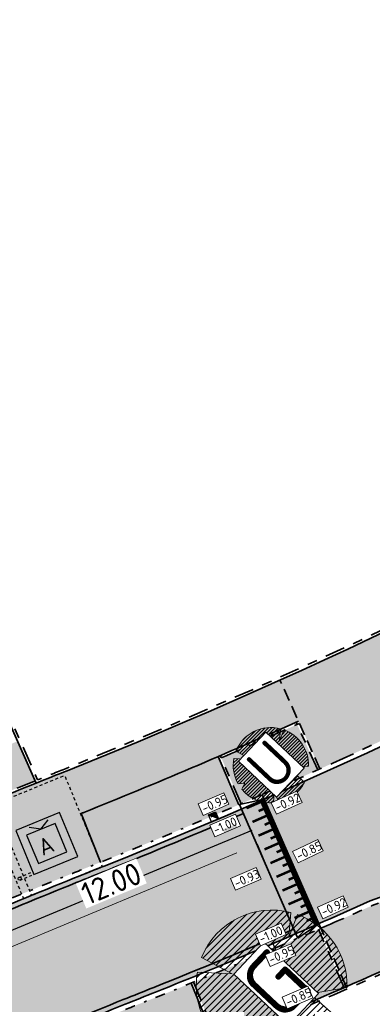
# Model space of a CAD drawing. Header units: metres. Extents: x 104013 to 108981, y 427946 to 428479.
# Tile 23 of 256: x 104537 to 104551, y 428292 to 428331. Entities that reach past the tile are written whole.
import ezdxf
from ezdxf.enums import TextEntityAlignment as Align

# ---------------------------------------------------------------- set-up
doc = ezdxf.new("R2010")
doc.units = ezdxf.units.M
for name, pattern in [('DASHED', [0.75, 0.5, -0.25]), ('DASHED2', [0.375, 0.25, -0.125]), ('VH-GELEIDEBAND', [6, 2, -2, 0, -2]), ('VH-OPSLUITBAND', [10, 4, -2, 2, -2]), ('VH-TROTTOIRBAND', [15, 5, -2, 2, -2, 2, -2])]:
    doc.linetypes.add(name, pattern=pattern)
doc.layers.get('DefPoints').update_dxf_attribs({"color": 211, "lineweight": 18})
for name, color, linetype, true_color in [('_BUURTONTSLUITINGSWEG', 30, 'Continuous', 0xff7f00), ('N-WE-VH-VERHARDING-AP_GROEN1', 7, 'Continuous', 0xdbffb8), ('N-WE-VH-VERHARDING-AP_INRIT (ELEMENT)', 7, 'Continuous', 0xa6a6a6), ('N-WE-VH-VERHARDING-AP_INRIT (TEGELS)', 7, 'Continuous', 0x787878), ('N-WE-VH-VERHARDING-AP_PARKEERPLAATS', 7, 'Continuous', 0x889692), ('N-WE-VH-VERHARDING-AP_RIJBAAN-ELEMENT', 7, 'Continuous', 0x7f4f3f), ('N-WE-VH-VERHARDING-AP_VOETPAD (TEGELS)', 7, 'Continuous', 0xdbdbdb)]:
    doc.layers.add(name, color=color, linetype=linetype, true_color=true_color)
for name, color, linetype, lineweight in [('B-XX-AL-M', 10, 'Continuous', 18), ("N-WE-GR-BOOM-S (Acer freemanii 'Armstrong')", 85, 'Continuous', 0), ('N-WE-GR-BOOM-S (Pyrus calleryana)', 16, 'Continuous', 0), ('N-WE-GR-SOORTAANDUIDING-T25 (BOMEN)', 7, 'Continuous', 0), ('N-WE-GW-HOOGTE_AFWERKHOOGTE-T25', 7, 'Continuous', 0), ('N-WE-IE-MEUBILAIR_WEGMEUBILAIR_HUISVUIL_OPSTELPLAATS-S', 7, 'Continuous', 25), ('N-WE-RI-HWA_KOLK_TROTTOIRKOLK-S', 150, 'Continuous', 25), ('N-WE-VH-GOOT-G', 170, 'Continuous', 35), ('N-WE-VH-KANTOPSLUITING_ELEMENT_INRIT-G', 7, 'DASHED', 35), ('N-WE-VH-KANTOPSLUITING_GELEIDEBAND-G', 20, 'VH-GELEIDEBAND', 35), ('N-WE-VH-KANTOPSLUITING_OPSLUITBAND-G', 150, 'VH-OPSLUITBAND', 35), ('N-WE-VH-KANTOPSLUITING_TROTTOIRBAND-G', 210, 'VH-TROTTOIRBAND', 35), ('N-WE-VH-PLATEAU_TALUD-S', 7, 'Continuous', 25), ('N-WE-VH-VERHARDING-G', 7, 'Continuous', 35)]:
    doc.layers.add(name, color=color, linetype=linetype, lineweight=lineweight)
doc.layers.add('MOL JUIST', color=10, linetype='Continuous')
doc.styles.add('NLCS-ISO', font='NLCS-ISO.ttf')
doc.styles.add('NLCS-ISO-M200-T25', font='NLCS-ISO.ttf', dxfattribs={"height": 0.5})
doc.styles.add('NLCS-ISO-M500-T18', font='NLCS-ISO.ttf', dxfattribs={"height": 0.9})
doc.styles.add('NLCS-ISO-M500-T25', font='NLCS-ISO.ttf', dxfattribs={"height": 1.25})
doc.dimstyles.new('NLCS-M500-T18-PIJL_L2_H1', dxfattribs={"dimscale": 0.5, "dimtxt": 0.9, "dimasz": 1.8, "dimexe": 2, "dimexo": 2, "dimgap": 0.7, "dimtad": 1, "dimzin": 0, "dimdsep": 46, "dimtxsty": 'NLCS-ISO-M500-T18', "dimcen": 2.5, "dimdle": 2, "dimclrd": 256, "dimclre": 256, "dimclrt": 10, "dimadec": 1, "dimazin": 0, "dimtfac": 1, "dimtofl": 0, "dimtmove": 0, "dimatfit": 3, "dimfxl": 2, "dimfxlon": 1, "dimtfill": 1, "dimtfillclr": 256, "dimtolj": 1, "dimtzin": 0, "dimlwd": -1, "dimlwe": -1, "dimarcsym": 0})

# ---------------------------------------------------------------- blocks, each defined once
blk = doc.blocks.new('*U739')
for points, const_width in [([(-0.0378998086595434, -0.09253974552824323), (-5.08131593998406, 1.972999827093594)], 0.2), ([(-4.917383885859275, 1.581620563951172), (-4.803716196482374, 1.8592527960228)], 0.09999999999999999), ([(-4.791308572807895, 1.097776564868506), (-4.526083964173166, 1.745585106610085)], 0.09999999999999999), ([(-4.362145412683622, 1.354221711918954), (-4.248477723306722, 1.631853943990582)], 0.09999999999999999), ([(-4.236070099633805, 0.8703777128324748), (-3.970845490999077, 1.518186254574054)], 0.09999999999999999), ([(-3.806906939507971, 1.126822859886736), (-3.693239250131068, 1.404455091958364)], 0.09999999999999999), ([(-3.680831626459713, 0.6429788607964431), (-3.415607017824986, 1.290787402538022)], 0.09999999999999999), ([(-3.251668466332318, 0.8994240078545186), (-3.138000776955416, 1.177056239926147)], 0.09999999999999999), ([(-3.125593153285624, 0.4155800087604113), (-2.860368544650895, 1.063388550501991)], 0.09999999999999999), ([(-2.696429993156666, 0.6720251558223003), (-2.582762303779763, 0.9496573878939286)], 0.09999999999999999), ([(-2.570354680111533, 0.1881811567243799), (-2.305130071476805, 0.8359896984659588)], 0.09999999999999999), ([(-2.141191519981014, 0.4446263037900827), (-2.027523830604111, 0.722258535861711)], 0.09999999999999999), ([(-2.015116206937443, -0.03921769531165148), (-1.749891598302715, 0.6085908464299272)], 0.09999999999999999), ([(-1.585953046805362, 0.217227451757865), (-1.472285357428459, 0.4948596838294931)], 0.09999999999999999), ([(-1.459877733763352, -0.2666165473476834), (-1.194653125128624, 0.3811919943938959)], 0.09999999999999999), ([(-1.030714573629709, -0.01017140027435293), (-0.9170468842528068, 0.2674608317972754)], 0.09999999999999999), ([(-0.904639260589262, -0.494015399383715), (-0.639414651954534, 0.1537931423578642)], 0.09999999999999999), ([(-0.4754761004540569, -0.2375702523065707), (-0.3618084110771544, 0.04006197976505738)], 0.09999999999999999), ([(-0.3494007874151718, -0.7214142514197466), (-0.08417617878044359, -0.07360570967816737)], 0.09999999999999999)]:
    blk.add_lwpolyline(points, dxfattribs=dict(const_width=const_width))
for points in [[(0, 0), (-5.04341613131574, 2.065539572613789)], [(-0.3789028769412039, -0.9254364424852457), (-5.422440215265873, 1.140078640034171)]]:
    blk.add_lwpolyline(points)
blk = doc.blocks.new('*U755')
for p, q in [((-0.9499999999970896, 0), (-0.9499999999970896, -1.900000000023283)), ((0.9499999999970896, 0), (-0.9499999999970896, 0)), ((0.9499999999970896, -1.900000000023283), (0.9499999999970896, 0)), ((0.617500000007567, -0.3325000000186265), (-0.617500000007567, -0.3325000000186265)), ((-0.617500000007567, -0.3325000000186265), (-0.617500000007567, -1.567500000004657)), ((0, -0.3325000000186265), (-0.4113620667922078, -0.09500000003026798)), ((0, -0.3325000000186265), (0.4113620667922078, -0.09500000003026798)), ((0.617500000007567, -1.567500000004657), (0.617500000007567, -0.3325000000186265)), ((-0.617500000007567, -1.567500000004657), (0.617500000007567, -1.567500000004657)), ((-0.9499999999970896, -1.900000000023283), (0.9499999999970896, -1.900000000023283))]:
    blk.add_line(p, q)
at = {"linetype": 'DASHED2', "ltscale": 0.5, "flags": 128}
blk.add_lwpolyline([(1.699999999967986, -2.650000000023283), (-1.700000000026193, -2.650000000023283), (-1.699999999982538, 1.300000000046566), (1.700000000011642, 1.299999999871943)], close=True, dxfattribs=at)
at = {"linetype": 'DASHED2', "ltscale": 0.2, "flags": 128}
for points in [[(-1.539999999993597, -1.779999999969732), (-0.9499999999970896, -1.779999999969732)], [(-1.539999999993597, -1.899999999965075), (-0.9499999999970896, -1.899999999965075)]]:
    blk.add_lwpolyline(points, dxfattribs=at)
blk.add_circle((-1.539999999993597, -1.839999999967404), 0.06)
at = {"style": 'NLCS-ISO'}
blk.add_text('A', height=0.6650000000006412, dxfattribs=at).set_placement((-0.06300000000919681, -1.020000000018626), align=Align.MIDDLE_CENTER)
blk = doc.blocks.new('SGR-BOOM_08')
h = blk.add_hatch()
h.set_pattern_fill('ANSI31', color=256, scale=0.1)
h.set_pattern_definition([(45, (0, 0), (-0.2245064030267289, 0.2245064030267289), [])])
h.paths.add_polyline_path([(1.729677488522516, 4.72825667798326), (1.139276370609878, 3.206509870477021), (1.287418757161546, 4.867314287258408, 0.3794379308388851), (-4.677869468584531, 1.861647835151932), (-2.630086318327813, 0.7854955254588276), (-4.954333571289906, 0.8959767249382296, 0.1748934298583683), (-4.384991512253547, -2.473872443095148), (-3.501537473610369, -2.418451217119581), (-3.897906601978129, -3.186615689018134, 0.2439594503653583), (0.3605688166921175, -5.021771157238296), (0.4192016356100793, -3.330164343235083), (0.9916979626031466, -4.936064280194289, 0.2301548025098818), (4.494088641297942, -2.269661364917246), (2.562831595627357, -0.5501398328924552), (5.033028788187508, -0.1296790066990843, 0.3219437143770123)])
h.paths.add_polyline_path([(0.15, 0, -1), (-0.15, 0, -1)], flags=16)
at = {"ltscale": 20, "flags": 128}
for points in [[(1.287419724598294, 4.867325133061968), (1.139276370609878, 3.206509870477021), (1.729681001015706, 4.728265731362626)], [(-4.954350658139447, 0.8959775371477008), (-2.630086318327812, 0.7854955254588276), (-4.677881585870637, 1.861654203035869)], [(5.033035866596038, -0.1296778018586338), (2.562831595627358, -0.5501398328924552), (4.494110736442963, -2.269681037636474)], [(-3.897908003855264, -3.186618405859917), (-3.501537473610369, -2.418451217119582), (-4.385006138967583, -2.473873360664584)], [(0.991715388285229, -4.936113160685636), (0.4192016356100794, -3.330164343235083), (0.3605683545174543, -5.021784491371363)]]:
    blk.add_lwpolyline(points, dxfattribs=at)
blk.add_lwpolyline([(5.033028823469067, -0.129677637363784, 0.3219436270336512), (1.729677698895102, 4.72825660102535, 0.3219436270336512)], format="xyb", dxfattribs=at)
blk.add_circle((0, 0), 0.15)
at = {"ltscale": 20}
for start, end in [(75.18440999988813, 158.298953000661), (169.7490490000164, 209.4302330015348), (281.3600670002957, 333.2046490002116), (219.2666920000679, 274.1068389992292)]:
    blk.add_arc((0, 0), 5.034699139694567, start, end, dxfattribs=at)
blk = doc.blocks.new('Trottoirkolk')
h = blk.add_hatch(color=256)
h.paths.add_polyline_path([(-0.02059036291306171, 0.1806648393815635), (0.003681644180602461, 0.1887333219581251), (0.2107676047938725, 0.02402117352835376), (0.02402117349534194, -0.2107676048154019)])
h.paths.add_polyline_path([(-0.02402117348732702, 0.2107676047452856), (0.003681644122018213, 0.1887333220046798), (-0.02059036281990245, 0.1806648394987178)])
blk.add_lwpolyline([(0.02402117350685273, -0.2107676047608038), (-0.2107676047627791, -0.02402117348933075), (-0.02402117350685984, 0.2107676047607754), (0.2107676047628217, 0.02402117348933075)], close=True)
blk.add_lwpolyline([(0.02402117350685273, -0.2107676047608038), (-0.02402117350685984, 0.2107676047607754)])
blk = doc.blocks.new('N-SIE-CONTAINER_HUISVUIL_OPSTELPLAATS')
h = blk.add_hatch(color=256)
h.dxf.hatch_style = 1
h.paths.add_polyline_path([(0.2700000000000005, 0.4487500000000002), (0.2900000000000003, 0.4437500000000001), (0.2975000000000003, 0.4737500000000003), (0.2975000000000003, 0.5037499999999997), (0.2725000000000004, 0.5037500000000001), (0.2525000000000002, 0.4962500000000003), (0.2475000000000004, 0.4812500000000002), (0.2675000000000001, 0.4787500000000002), (-0.3641666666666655, 0.4787499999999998), (-0.3074999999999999, 0.4687499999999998), (-0.2149999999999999, -0.5337500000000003), (0.07750000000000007, -0.5037500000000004), (0.1200000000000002, -0.5687500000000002), (0.1625, -0.59875), (0.2175000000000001, -0.58125), (0.2425000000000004, -0.5137500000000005), (0.24, -0.4537500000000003), (0.1950000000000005, -0.41625)])
blk = doc.blocks.new('*D2855')
at = {"layer": 'B-XX-AL-M', "transparency": 16777216}
for p, q in [((104546.0779201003, 428298.3658060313), (104546.4626644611, 428297.4427828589)), ((104535.8323628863, 428294.0951436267), (104545.2471992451, 428298.0195361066)), ((104535.001642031, 428293.748873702), (104535.3863863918, 428292.8258505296))]:
    blk.add_line(p, q, dxfattribs=at)
for points in [[(104545.189487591, 428298.1579895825), (104545.3049108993, 428297.8810826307), (104546.0779201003, 428298.3658060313)], [(104535.7746512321, 428294.2335971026), (104535.8900745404, 428293.9566901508), (104535.001642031, 428293.748873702)]]:
    blk.add_solid(points, dxfattribs=at)
at = {"layer": 'DefPoints', "color": 0, "transparency": 16777216}
for p in [(104545.8470283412, 428298.9197282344), (104546.0779201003, 428298.3658060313), (104534.7707502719, 428294.3027959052)]:
    blk.add_point(p, dxfattribs=at)
at = {"layer": 'B-XX-AL-M', "color": 10, "transparency": 16777216, "insert": (104540.2233866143, 428296.7921740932), "char_height": 0.9, "attachment_point": 5, "rotation": 22.627870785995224, "style": 'NLCS-ISO-M500-T18', "bg_fill": 3, "box_fill_scale": 1.1, "bg_fill_color": 256, "bg_fill_true_color": 13158600, "bg_fill_transparency": 0}
blk.add_mtext('\\A1;12.00', dxfattribs=at)

msp = doc.modelspace()

# ---------------------------------------------------------------- hatches: boundary and pattern name
at = {"layer": '_BUURTONTSLUITINGSWEG'}
h = msp.add_hatch(color=256, dxfattribs=at)
h.dxf.hatch_style = 1
h.paths.add_polyline_path([(104562.8905479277, 428302.0612036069, 0.002196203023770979), (104564.6743806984, 428303.0035059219), (104562.1076398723, 428307.8112435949, -0.0195357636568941), (104546.348142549, 428300.1729826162), (104548.5317912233, 428295.1795691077, 0.002454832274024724), (104550.5934082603, 428296.0932097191, -0.3216595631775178), (104555.1641092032, 428295.1650242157, 0.0067293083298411), (104560.7916676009, 428297.8961661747, -0.3216595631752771)])
h.paths.add_polyline_path([(104561.6468858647, 428295.8086913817), (104561.2015181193, 428296.6572484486, -0.0821092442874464), (104560.7916676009, 428297.8961661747, -0.006729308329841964), (104555.1641092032, 428295.1650242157, -0.06627196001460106), (104555.7738008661, 428294.3031601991), (104556.4227222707, 428293.0667733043)])
h = msp.add_hatch(color=256, dxfattribs=at)
h.dxf.hatch_style = 1
edge = h.paths.add_edge_path()
edge.add_arc((104645.2655382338, 428031.8039848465), 280.3499999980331, 111.88260402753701, 113.78127053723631, ccw=False)
edge.add_arc((104645.2655325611, 428031.8039990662), 280.3499846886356, 111.61488595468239, 111.8826040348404, ccw=False)
edge.add_arc((104456.5180447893, 428505.5901034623), 229.6500000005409, 291.8514487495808, 293.3705280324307)
edge.add_line((104547.61463327, 428294.7808672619), (104548.5317912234, 428295.1795691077))
edge.add_line((104548.5317912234, 428295.1795691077), (104546.348142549, 428300.1729826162))
edge.add_line((104546.348142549, 428300.1729826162), (104545.4310350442, 428299.7743602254))
edge.add_arc((104456.5180447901, 428505.5901034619), 224.1999999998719, 291.8542929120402, 293.36448269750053, ccw=False)
edge.add_arc((104645.2655325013, 428031.803999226), 285.7999845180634, 111.6171658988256, 111.8826040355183)
edge.add_arc((104645.2655382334, 428031.8039848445), 285.7999999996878, 111.8826040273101, 113.7812705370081)
edge.add_arc((104645.2655383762, 428031.8039845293), 285.8000003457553, 113.7812705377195, 115.4725003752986)
edge.add_arc((104645.265538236, 428031.8039848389), 285.8000000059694, 115.4725003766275, 123.6602255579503)
edge.add_line((104486.8560995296, 428269.6864972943), (104486.024673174, 428269.1307361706))
edge.add_line((104486.024673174, 428269.1307361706), (104489.0612816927, 428264.6050860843))
edge.add_line((104489.0612816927, 428264.6050860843), (104489.8926698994, 428265.1607809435))
edge.add_arc((104645.2655382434, 428031.8039848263), 280.3500000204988, 115.47250037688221, 123.65634205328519, ccw=False)
edge.add_arc((104645.2655383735, 428031.8039845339), 280.3500003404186, 113.78127053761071, 115.47250037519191, ccw=False)
at = {"layer": 'N-WE-VH-VERHARDING-AP_GROEN1'}
h = msp.add_hatch(color=256, dxfattribs=at)
h.dxf.hatch_style = 1
edge = h.paths.add_edge_path()
edge.add_arc((104456.5180444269, 428505.590104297), 222.0000009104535, 293.38418650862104, 294.2413258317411, ccw=False)
edge.add_line((104544.6286410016, 428301.8242504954), (104545.4216032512, 428299.9881645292))
edge.add_arc((104456.5180447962, 428505.5901034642), 223.9999999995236, 293.3839560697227, 293.620037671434)
edge.add_arc((104456.5180447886, 428505.5901034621), 224.0000000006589, 293.6200376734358, 294.2415214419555)
edge.add_line((104548.4888443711, 428301.3417937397), (104547.6669854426, 428303.16512818))
h = msp.add_hatch(color=256, dxfattribs=at)
h.dxf.hatch_style = 1
h.paths.add_polyline_path([(104536.4724882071, 428302.4953608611), (104536.0612200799, 428302.3127176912), (104532.2208613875, 428300.6072237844), (104532.0399317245, 428300.5268733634, 0.414213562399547), (104531.8875150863, 428300.1309324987), (104532.4140097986, 428298.9453940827, -0.00444137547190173), (104537.1774381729, 428300.9079844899)])
h = msp.add_hatch(color=256, dxfattribs=at)
h.dxf.hatch_style = 1
h.paths.add_polyline_path([(104549.5420014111, 428292.6199095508), (104548.5202941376, 428294.9562775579, -0.005908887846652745), (104543.5166727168, 428292.84081148), (104544.4808253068, 428290.4801101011, 0.005911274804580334)])
at = {"layer": 'N-WE-VH-VERHARDING-AP_INRIT (ELEMENT)'}
h = msp.add_hatch(color=256, dxfattribs=at)
h.dxf.hatch_style = 1
h.paths.add_polyline_path([(104554.9733925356, 428295.0757227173, 0.3170002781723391), (104550.6753375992, 428295.9107608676, -0.002454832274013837), (104548.6119251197, 428294.9963245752), (104549.6336322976, 428292.6599567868, 0.006304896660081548)])
at = {"layer": 'N-WE-VH-VERHARDING-AP_INRIT (TEGELS)'}
h = msp.add_hatch(color=256, dxfattribs=at)
h.dxf.hatch_style = 1
h.paths.add_polyline_path([(104551.5221162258, 428307.0498395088, -0.005692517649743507), (104546.9771527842, 428304.9382662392), (104548.5800174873, 428301.3828724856, 0.005692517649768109), (104553.2055141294, 428303.5318611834)])
at = {"layer": 'N-WE-VH-VERHARDING-AP_PARKEERPLAATS'}
h = msp.add_hatch(color=256, dxfattribs=at)
h.dxf.hatch_style = 1
edge = h.paths.add_edge_path()
edge.add_line((104545.3298162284, 428299.948476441), (104544.4971975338, 428301.8763859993))
edge.add_arc((104456.5180447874, 428505.590103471), 221.9000000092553, 291.9404281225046, 293.3583775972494, ccw=False)
edge.add_line((104539.4292876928, 428299.7616899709), (104539.0149394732, 428299.595267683))
edge.add_line((104539.0149394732, 428299.595267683), (104539.7204620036, 428297.8170867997))
edge.add_line((104539.7204620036, 428297.8170867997), (104539.7869110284, 428297.6427690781))
edge.add_arc((104457.4269361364, 428503.4510095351), 221.6758834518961, 291.8102116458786, 293.3619209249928)
h = msp.add_hatch(color=256, dxfattribs=at)
h.dxf.hatch_style = 1
edge = h.paths.add_edge_path()
edge.add_line((104537.8634804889, 428290.5486669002), (104538.8410827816, 428288.1935035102))
edge.add_arc((104645.1659121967, 428032.0525538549), 277.3322113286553, 111.61350130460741, 112.5434752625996, ccw=False)
edge.add_arc((104456.5652232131, 428505.4735261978), 232.2742387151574, 291.8499424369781, 292.2160802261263)
edge.add_line((104544.3882569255, 428290.4422802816), (104543.4241044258, 428292.8029814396))
edge.add_arc((104456.5667166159, 428505.4698399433), 229.7202614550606, 291.8512428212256, 292.2160841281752, ccw=False)
edge.add_arc((104645.2655355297, 428031.8039916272), 280.1499926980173, 111.6148015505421, 111.8826040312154)
edge.add_arc((104645.0701676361, 428032.2865122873), 279.6294231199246, 111.8823062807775, 112.5437287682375)
at = {"layer": 'N-WE-VH-VERHARDING-AP_RIJBAAN-ELEMENT'}
h = msp.add_hatch(color=256, dxfattribs=at)
h.dxf.hatch_style = 1
edge = h.paths.add_edge_path()
edge.add_arc((104456.5180447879, 428505.5901034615), 229.6500000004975, 297.5934036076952, 298.0967354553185)
edge.add_line((104564.6743806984, 428303.0035059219), (104562.1076398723, 428307.8112435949))
edge.add_arc((104456.5180447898, 428505.590103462), 224.2000000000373, 293.62003767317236, 298.09673545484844, ccw=False)
edge.add_line((104546.348142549, 428300.1729826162), (104548.5317912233, 428295.1795691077))
edge.add_arc((104456.5180447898, 428505.5901034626), 229.6500000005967, 293.620037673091, 294.1826426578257)
edge.add_arc((104552.2319950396, 428292.444232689), 3.999999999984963, 42.85910815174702, 114.18264265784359, ccw=False)
edge.add_arc((104456.5180447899, 428505.5901034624), 232.4000000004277, 295.1169128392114, 296.659133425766)
edge.add_arc((104564.7433239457, 428298.5161759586), 4.000000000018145, 117.59340360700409, 188.9169381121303, ccw=False)
edge = h.paths.add_edge_path()
edge.add_line((104561.6468858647, 428295.8086913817), (104561.2015181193, 428296.6572484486))
edge.add_arc((104564.7433239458, 428298.5161759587), 4.000000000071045, 188.9169381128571, 207.692871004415, ccw=False)
edge.add_arc((104456.5180447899, 428505.5901034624), 232.4000000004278, 295.11691283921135, 296.65913342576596, ccw=False)
edge.add_arc((104552.2319950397, 428292.444232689), 3.999999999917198, 27.6928710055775, 42.85910815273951, ccw=False)
edge.add_line((104555.7738008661, 428294.3031601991), (104556.4227222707, 428293.0667733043))
edge.add_line((104556.4227222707, 428293.0667733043), (104556.8873630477, 428292.1812740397))
edge.add_line((104556.8873630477, 428292.1812740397), (104562.1116496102, 428294.923179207))
edge.add_line((104562.1116496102, 428294.923179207), (104561.6468858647, 428295.8086913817))
h = msp.add_hatch(color=256, dxfattribs=at)
h.dxf.hatch_style = 1
edge = h.paths.add_edge_path()
edge.add_arc((104645.2655382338, 428031.8039848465), 280.3499999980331, 111.88260402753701, 113.78127053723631, ccw=False)
edge.add_arc((104645.2655325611, 428031.8039990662), 280.3499846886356, 111.61488595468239, 111.8826040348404, ccw=False)
edge.add_arc((104456.5180447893, 428505.5901034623), 229.6500000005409, 291.8514487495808, 293.3705280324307)
edge.add_line((104547.61463327, 428294.7808672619), (104548.5317912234, 428295.1795691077))
edge.add_line((104548.5317912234, 428295.1795691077), (104546.348142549, 428300.1729826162))
edge.add_line((104546.348142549, 428300.1729826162), (104545.4310350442, 428299.7743602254))
edge.add_arc((104456.5180447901, 428505.5901034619), 224.1999999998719, 291.8542929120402, 293.36448269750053, ccw=False)
edge.add_arc((104645.2655325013, 428031.803999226), 285.7999845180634, 111.6171658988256, 111.8826040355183)
edge.add_arc((104645.2655382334, 428031.8039848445), 285.7999999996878, 111.8826040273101, 113.7812705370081)
edge.add_arc((104645.2655383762, 428031.8039845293), 285.8000003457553, 113.7812705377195, 115.4725003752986)
edge.add_arc((104645.265538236, 428031.8039848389), 285.8000000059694, 115.4725003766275, 123.6602255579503)
edge.add_line((104486.8560995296, 428269.6864972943), (104486.024673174, 428269.1307361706))
edge.add_line((104486.024673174, 428269.1307361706), (104489.0612816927, 428264.6050860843))
edge.add_line((104489.0612816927, 428264.6050860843), (104489.8926698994, 428265.1607809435))
edge.add_arc((104645.2655382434, 428031.8039848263), 280.3500000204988, 115.47250037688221, 123.65634205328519, ccw=False)
edge.add_arc((104645.2655383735, 428031.8039845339), 280.3500003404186, 113.78127053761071, 115.47250037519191, ccw=False)
at = {"layer": 'N-WE-VH-VERHARDING-AP_VOETPAD (TEGELS)'}
h = msp.add_hatch(color=256, dxfattribs=at)
h.dxf.hatch_style = 1
edge = h.paths.add_edge_path()
edge.add_line((104547.7169364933, 428303.297315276), (104546.9771527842, 428304.9382662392))
edge.add_arc((104456.5180447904, 428505.5901034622), 220.0999999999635, 291.8564834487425, 294.2670999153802, ccw=False)
edge.add_arc((104645.2655382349, 428031.8039848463), 289.8999999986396, 111.6188564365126, 111.882604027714)
edge.add_arc((104645.2655382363, 428031.8039848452), 289.9000000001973, 111.8826040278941, 112.9403712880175)
edge.add_line((104532.2703653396, 428298.7760824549), (104533.1228323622, 428296.8565334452))
edge.add_arc((104519.5024488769, 428333.8668985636), 39.43706343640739, 290.2043911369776, 299.6549439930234)
edge.add_arc((104456.5180447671, 428505.5901035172), 221.9000000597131, 291.8251340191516, 294.2670999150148)
h = msp.add_hatch(color=256, dxfattribs=at)
h.dxf.hatch_style = 1
edge = h.paths.add_edge_path()
edge.add_arc((104519.1526692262, 428334.6194137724), 40.26413526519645, 290.3016676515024, 299.55766747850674, ccw=False)
edge.add_line((104533.1228323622, 428296.8565334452), (104533.731738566, 428295.4854243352))
edge.add_line((104533.731738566, 428295.4854243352), (104533.8486094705, 428295.2091252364))
edge.add_arc((104645.2655382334, 428031.8039848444), 285.9999999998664, 111.88260402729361, 112.92772634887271, ccw=False)
edge.add_arc((104645.2655324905, 428031.8039992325), 285.9999845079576, 111.6415175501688, 111.8826040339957, ccw=False)
edge.add_line((104539.7892562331, 428297.6436995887), (104539.0149394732, 428299.595267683))

# ---------------------------------------------------------------- linework, layer by layer
at = {"layer": 'N-WE-VH-GOOT-G', "ltscale": 0.2}
for points in [[(104483.8973394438, 428267.4470717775, -0.03898775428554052), (104522.4353061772, 428289.6413252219, -0.007379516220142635), (104530.0984283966, 428293.1541270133, -0.008284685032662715), (104538.8206879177, 428296.8263496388, -0.001158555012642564), (104540.0499978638, 428297.3167906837, 0.006590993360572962), (104545.5111671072, 428299.5911127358, 0.006590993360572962)], [(104486.7652017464, 428263.2903685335, -0.03897202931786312), (104524.607199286, 428285.0822265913, -0.007379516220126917), (104532.1348216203, 428288.5329147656, -0.008284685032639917), (104540.7028535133, 428292.1402048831, -0.001167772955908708), (104541.9200435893, 428292.6257846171, 0.006626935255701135), (104547.5345012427, 428294.9641146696, 0.006626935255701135)]]:
    msp.add_lwpolyline(points, format="xyb", dxfattribs=at)
at = {"layer": 'N-WE-VH-KANTOPSLUITING_ELEMENT_INRIT-G', "flags": 128}
for points in [[(104548.5800174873, 428301.3828724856), (104546.9771527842, 428304.9382662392)], [(104549.6336322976, 428292.6599567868), (104548.6119251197, 428294.9963245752)]]:
    msp.add_lwpolyline(points, dxfattribs=at)
at = {"layer": 'N-WE-VH-KANTOPSLUITING_GELEIDEBAND-G', "ltscale": 0.2, "flags": 128}
for points in [[(104533.8483616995, 428295.2090204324, -0.004560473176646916), (104538.6716054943, 428297.1975294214, -0.00115783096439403), (104539.9018671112, 428297.6883522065, 0.007704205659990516), (104546.2680086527, 428300.3562271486)], [(104489.1727168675, 428264.4390071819, -0.03661684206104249), (104524.7792304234, 428284.7211098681, -0.007379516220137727), (104532.2961200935, 428288.166878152, -0.008284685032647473), (104540.8519359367, 428291.7690251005, -0.001168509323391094), (104542.0681577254, 428292.2542164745, 0.007717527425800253), (104548.6119251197, 428294.9963245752, 0.007717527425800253)]]:
    msp.add_lwpolyline(points, format="xyb", dxfattribs=at)
at = {"layer": 'N-WE-VH-KANTOPSLUITING_OPSLUITBAND-G', "ltscale": 0.2, "flags": 128}
for points in [[(104523.6993654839, 428331.5037177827), (104537.2702998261, 428300.9452646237, -0.00106747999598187), (104538.4204921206, 428301.4039405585, 0.07425345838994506), (104594.4995302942, 428334.2392655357, 0.05954597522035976), (104602.9597544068, 428342.8962024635, 0.03142840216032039), (104610.6701056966, 428354.359212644, 0.01884134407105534), (104614.5820275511, 428361.6650576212, -0.1820757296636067), (104624.5773002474, 428371.101821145, -0.09872258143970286), (104632.0518518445, 428372.6142750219, -0.4721223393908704), (104651.2536198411, 428349.4172259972), (104653.623274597, 428346.2717596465), (104662.029905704, 428335.1128449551), (104681.3876801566, 428346.2117531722), (104682.523077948, 428344.557323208), (104688.3795427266, 428347.9151660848), (104723.9798327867, 428368.3268282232)], [(104544.6286410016, 428301.8242504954, 0.003852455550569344), (104547.7580355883, 428303.2061513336)], [(104537.1807812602, 428300.9093272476, 0.004444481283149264), (104532.4140097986, 428298.9453940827, 0.004444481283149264)], [(104555.1398060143, 428295.0432008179, -0.01417632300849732), (104543.0493832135, 428289.7925653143, 0.009458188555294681), (104533.3647224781, 428285.7418855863, 0.02279196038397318), (104510.7143531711, 428274.5017981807, 0.02655277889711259), (104485.7494598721, 428258.87417387), (104495.7805837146, 428244.6553244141), (104519.8438212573, 428252.5823137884)]]:
    msp.add_lwpolyline(points, format="xyb", dxfattribs=at)
for points in [[(104548.4888535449, 428301.3417733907), (104547.6257632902, 428303.2562367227)], [(104545.4216121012, 428299.9881440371), (104544.5890018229, 428301.9160341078)], [(104549.5420100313, 428292.6198898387), (104548.5203028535, 428294.9562576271)], [(104543.5166809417, 428292.8407913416), (104544.4808334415, 428290.4800901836)]]:
    msp.add_lwpolyline(points, dxfattribs=at)
at = {"layer": 'N-WE-VH-KANTOPSLUITING_TROTTOIRBAND-G', "ltscale": 0.2}
for points in [[(104546.2680086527, 428300.3562271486, 0.01842021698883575), (104561.1309795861, 428307.5190710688)], [(104548.6119251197, 428294.9963245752, 0.002454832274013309), (104550.6753375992, 428295.9107608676)]]:
    msp.add_lwpolyline(points, format="xyb", dxfattribs=at)
msp.add_arc((104552.2319950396, 428292.444232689), 3.8, 43.82812437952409, 114.1826426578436, dxfattribs=at)
at = {"layer": 'N-WE-VH-VERHARDING-G', "ltscale": 0.2, "flags": 128}
for points in [[(104523.6062915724, 428331.4669156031), (104537.218051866, 428300.8165323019, -0.001150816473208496), (104538.4575279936, 428301.3110514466, 0.07425369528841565), (104594.5622491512, 428334.1613787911, 0.05954597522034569), (104603.0390619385, 428342.8352901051, 0.03142840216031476), (104610.7564226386, 428354.308721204, 0.01884134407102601), (104614.6719007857, 428361.6212078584, -0.1820757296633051), (104624.6159156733, 428371.0095777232, -0.09872258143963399), (104632.0521362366, 428372.5142754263, -0.4728221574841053), (104651.1469665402, 428349.3926050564), (104653.5434034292, 428346.2115882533), (104662.0031157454, 428334.9822138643), (104681.3574135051, 428346.0791286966), (104682.4928112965, 428344.4246987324), (104688.4292826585, 428347.8284139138), (104723.9488779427, 428368.1938091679)], [(104482.9595623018, 428267.045159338, -0.001161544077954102), (104484.0542816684, 428267.7967193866, -0.03870124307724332), (104522.3492906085, 428289.8218835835, -0.007379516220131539), (104530.01777916, 428293.3371453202, -0.008284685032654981), (104538.746146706, 428297.01193953, -0.001158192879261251), (104539.9759326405, 428297.5025715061, 0.07426330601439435), (104597.1337222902, 428330.9680222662, 0.05954597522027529), (104606.2906707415, 428340.3378834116, 0.03142840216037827), (104614.2954172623, 428352.2385721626, 0.01884134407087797), (104618.3567034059, 428359.8233675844, -0.1820757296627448), (104626.1991481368, 428367.2275974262, -0.09872258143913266), (104632.0637963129, 428368.4142920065, -0.3504920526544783), (104647.0210167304, 428356.5306824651, -0.3504920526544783)], [(104539.0147800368, 428299.5956695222, -0.0001021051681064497), (104539.124160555, 428299.6390421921, 0.01052290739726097), (104547.7169364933, 428303.297315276, 0.01052290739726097)], [(104537.218051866, 428300.8165323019, 0.004615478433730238), (104532.270295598, 428298.776052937, 0.004615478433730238)], [(104482.9116398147, 428260.3588670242, -0.004582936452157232), (104487.1284641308, 428263.2965080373, -0.03870124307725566), (104524.6932148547, 428284.9016682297, -0.007379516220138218), (104532.2154708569, 428288.3498964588, -0.008284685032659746), (104540.777394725, 428291.9546149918, -0.001168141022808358), (104541.9941008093, 428292.4400006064, 0.01017210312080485), (104550.5934082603, 428296.0932097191, 0.01017210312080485)], [(104555.1641092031, 428295.1650242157, -0.0142553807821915), (104543.012356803, 428289.8854581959, 0.009458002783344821), (104533.3243978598, 428285.8333947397, 0.02279196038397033), (104510.6658662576, 428274.5892568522, 0.02664308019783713), (104485.6099965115, 428258.8983881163), (104495.7415515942, 428244.5371800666), (104519.7802382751, 428252.4560818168), (104521.8270880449, 428246.2663167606), (104525.0130260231, 428247.98594274), (104540.0546037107, 428220.7671198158), (104538.6502334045, 428220.0003582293), (104548.132536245, 428202.8640093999)]]:
    msp.add_lwpolyline(points, format="xyb", dxfattribs=at)
for points in [[(104545.3298078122, 428299.9484959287), (104544.4971975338, 428301.8763859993)], [(104543.4241044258, 428292.8029814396), (104544.3882569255, 428290.4422802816)]]:
    msp.add_lwpolyline(points, dxfattribs=at)
at = {"layer": 'N-WE-VH-VERHARDING-G', "flags": 128}
for points in [[(104545.3517192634, 428299.9579603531), (104546.348142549, 428300.1729826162)], [(104546.348142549, 428300.1729826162), (104546.2680086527, 428300.3562271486)], [(104548.6119251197, 428294.9963245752), (104546.348142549, 428300.1729826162)], [(104545.43187867, 428299.7724074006), (104545.3517192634, 428299.9579603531)], [(104545.4310350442, 428299.7743602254), (104547.6155057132, 428294.7788721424)], [(104539.0149394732, 428299.595267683), (104539.7894196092, 428297.6432878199)], [(104547.6939684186, 428294.5972755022), (104548.5317912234, 428295.1795691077)], [(104547.6146332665, 428294.7808672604), (104547.6939684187, 428294.5972755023)]]:
    msp.add_lwpolyline(points, dxfattribs=at)
at = {"layer": 'N-WE-VH-VERHARDING-G'}
msp.add_arc((104552.2319950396, 428292.444232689), 4, 27.69287100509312, 114.1826426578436, dxfattribs=at)

# ---------------------------------------------------------------- block references
at = {"layer": 'MOL JUIST', "rotation": 22.42355728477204}
for p in [(104537.2751191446, 428299.2730553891), (104534.4464879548, 428298.1058169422)]:
    msp.add_blockref('*U755', p, dxfattribs=at)
at = {"layer": "N-WE-GR-BOOM-S (Acer freemanii 'Armstrong')", "color": 7, "lineweight": 13, "ltscale": 2.08, "xscale": 0.6, "yscale": 0.6, "zscale": 0.6}
msp.add_blockref('SGR-BOOM_08', (104546.6452794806, 428292.706359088), dxfattribs=at)
at = {"layer": 'N-WE-GR-BOOM-S (Pyrus calleryana)', "color": 7, "lineweight": 13, "ltscale": 2.08, "xscale": 0.3, "yscale": 0.3, "zscale": 0.3}
msp.add_blockref('SGR-BOOM_08', (104546.6143403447, 428301.5299487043), dxfattribs=at)
at = {"layer": 'N-WE-RI-HWA_KOLK_TROTTOIRKOLK-S'}
for p, rotation in [((104544.3155410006, 428299.4591454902), 61.56201195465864), ((104546.6165277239, 428294.1894164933), 241.5563986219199)]:
    msp.add_blockref('Trottoirkolk', p, dxfattribs=dict(at, rotation=rotation))
at = {"layer": 'N-WE-VH-PLATEAU_TALUD-S', "xscale": -1, "rotation": 271.3484020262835}
msp.add_blockref('*U739', (104546.348142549, 428300.1729826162), dxfattribs=at)

# ---------------------------------------------------------------- next in the draw order: texts
at = {"layer": 'N-WE-GR-SOORTAANDUIDING-T25 (BOMEN)', "attachment_point": 5, "rotation": 46.7104304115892, "style": 'NLCS-ISO-M500-T25', "bg_fill": 19, "box_fill_scale": 1.1, "bg_fill_color": 256, "bg_fill_transparency": 0}
for s, insert, char_height in [('U', (104546.6276193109, 428301.5504924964), 1.75), ('G', (104546.8245966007, 428292.7727880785), 2.5)]:
    msp.add_mtext_dynamic_manual_height_columns(s, width=1.25, gutter_width=6.25, heights=[0], dxfattribs=dict(at, insert=insert, char_height=char_height))
at = {"layer": 'N-WE-GW-HOOGTE_AFWERKHOOGTE-T25', "char_height": 0.3599999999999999, "attachment_point": 1, "style": 'NLCS-ISO-M200-T25', "bg_fill": 19, "box_fill_scale": 1.2, "bg_fill_color": 256, "bg_fill_transparency": 0}
for s, insert, width, rotation in [('-1.00', (104544.2567668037, 428299.0860700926), 0.9778270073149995, 23.43091227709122), ('-0.85', (104547.5782962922, 428298.0381424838), 0.9778270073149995, 25.619011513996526), ('-0.93', (104545.0929337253, 428296.9496910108), 0.9778270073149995, 23.43091227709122), ('-0.92', (104548.5778850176, 428295.8040830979), 0.9778270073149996, 24.314124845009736)]:
    msp.add_mtext(s, dxfattribs=dict(at, insert=insert, width=width, rotation=rotation))

# ---------------------------------------------------------------- next in the draw order: linework, layer by layer
at = {"layer": 'N-WE-IE-MEUBILAIR_WEGMEUBILAIR_HUISVUIL_OPSTELPLAATS-S', "flags": 128}
msp.add_lwpolyline([(104545.8470283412, 428298.9197282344), (104534.770750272, 428294.3027959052)], dxfattribs=at)

# ---------------------------------------------------------------- next in the draw order: block references
at = {"layer": 'N-WE-IE-MEUBILAIR_WEGMEUBILAIR_HUISVUIL_OPSTELPLAATS-S', "rotation": 22.62787078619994}
msp.add_blockref('N-SIE-CONTAINER_HUISVUIL_OPSTELPLAATS', (104545.1547609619, 428298.6311699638), dxfattribs=at)

# ---------------------------------------------------------------- next in the draw order: texts
at = {"layer": 'N-WE-GW-HOOGTE_AFWERKHOOGTE-T25', "char_height": 0.3599999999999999, "attachment_point": 1, "style": 'NLCS-ISO-M200-T25', "bg_fill": 19, "box_fill_scale": 1.2, "bg_fill_color": 256, "bg_fill_transparency": 0}
for s, insert, width, rotation in [('-0.95', (104543.7993545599, 428299.9453939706), 0.9778270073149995, 23.43091227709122), ('-0.92', (104546.7252232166, 428299.9926008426), 0.9778270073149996, 24.31412484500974), ('-0.95', (104546.4792696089, 428293.8927299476), 0.9778270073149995, 23.43091227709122), ('-0.85', (104547.1632904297, 428292.1950006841), 0.9778270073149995, 23.43091227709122)]:
    msp.add_mtext(s, dxfattribs=dict(at, insert=insert, width=width, rotation=rotation))

# ---------------------------------------------------------------- next in the draw order: texts
at = {"layer": 'N-WE-GW-HOOGTE_AFWERKHOOGTE-T25', "insert": (104546.0883194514, 428294.7213605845), "char_height": 0.3599999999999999, "width": 0.9778270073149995, "attachment_point": 1, "rotation": 23.43091227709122, "style": 'NLCS-ISO-M200-T25', "bg_fill": 19, "box_fill_scale": 1.2, "bg_fill_color": 256, "bg_fill_transparency": 0}
msp.add_mtext('-1.00', dxfattribs=at)

# ---------------------------------------------------------------- next in the draw order: dimensions: what is measured, and where the dimension line sits
at = {"layer": 'B-XX-AL-M'}
dim = msp.add_linear_dim(base=(104546.0779201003, 428298.3658060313), p1=(104534.770750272, 428294.3027959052), p2=(104545.8470283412, 428298.9197282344), angle=22.627870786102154, dimstyle='NLCS-M500-T18-PIJL_L2_H1', dxfattribs=at)
dim.commit()
dim.dimension.update_dxf_attribs({"geometry": '*D2855', "text_midpoint": (104540.5311821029, 428296.0537555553), "dimtype": 161})

doc.saveas('drawing.dxf')
